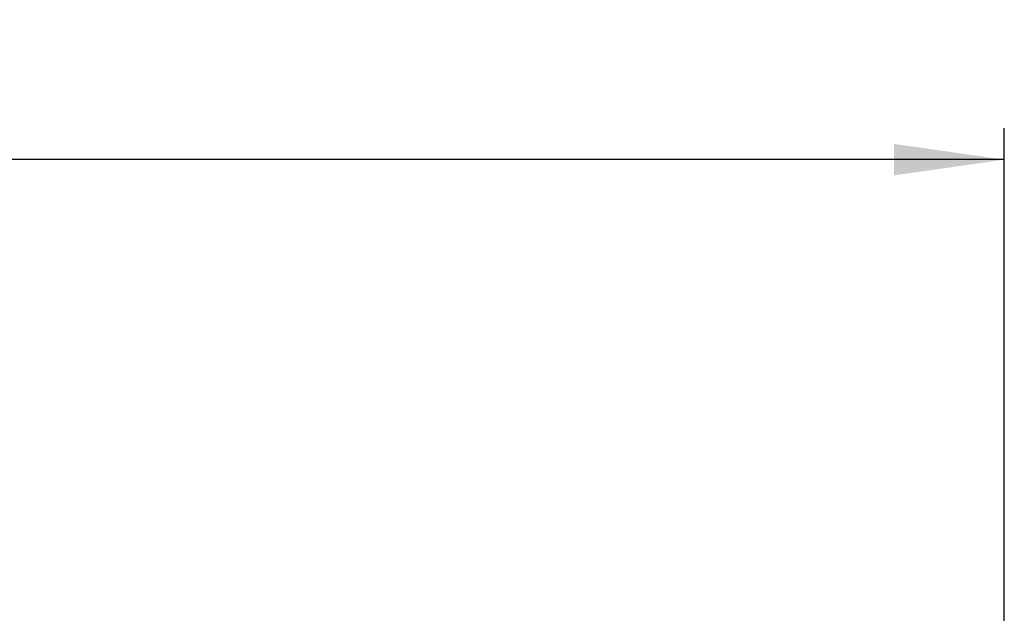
# Model space of a CAD drawing. Header units: millimetres. Extents: x 0 to 841, y 0 to 594.
# Tile 91 of 237: x 170 to 202, y 359 to 378. Entities that reach past the tile are written whole.
import ezdxf

# ---------------------------------------------------------------- set-up
doc = ezdxf.new("R2010")
doc.units = ezdxf.units.MM
doc.header["$LTSCALE"] = 46.255
doc.layers.get('0').update_dxf_attribs({"linetype": 'CONTINUOUS'})
doc.styles.get("Standard").update_dxf_attribs({"font": 'txt', "width": 0.85})
doc.dimstyles.new('DIMSTYLE_2', dxfattribs={"dimtxt": 3.5, "dimasz": 3.5, "dimexe": 1, "dimexo": 0.5, "dimgap": 0.875, "dimtad": 1, "dimdec": 1, "dimdsep": 46, "dimtxsty": 'STANDARD', "dimblk": '_FILLED', "dimblk1": '_FILLED', "dimblk2": '_FILLED', "dimcen": 0.09, "dimadec": 4, "dimazin": 2, "dimtp": 0.15, "dimtm": 0.15, "dimtfac": 1, "dimtdec": 1, "dimtofl": 0, "dimtmove": 0, "dimatfit": 3, "dimldrblk": '_FILLED', "dimfxl": 1, "dimtolj": 1, "dimarcsym": 0})

# ---------------------------------------------------------------- blocks, each defined once
blk = doc.blocks.new('_FILLED')
at = {"color": 0, "linetype": 'BYBLOCK'}
blk.add_solid([(0, 0), (-1, 0.1429), (-1, -0.1429)], dxfattribs=at)
blk = doc.blocks.new('*D1')
at = {"color": 2, "linetype": 'CONTINUOUS'}
for p, q in [((94.029, 350.267), (94.029, 374.172)), ((201.527, 344.964), (201.527, 374.172)), ((94.029, 373.172), (147.778, 373.172)), ((201.527, 373.172), (147.778, 373.172))]:
    blk.add_line(p, q, dxfattribs=at)
at = {"color": 2, "linetype": 'CONTINUOUS', "xscale": 3.5, "yscale": 3.5, "zscale": 3.5, "rotation": 180}
blk.add_blockref('_FILLED', (94.029, 373.172), dxfattribs=at)
at = {"color": 2, "linetype": 'CONTINUOUS', "xscale": 3.5, "yscale": 3.5, "zscale": 3.5}
blk.add_blockref('_FILLED', (201.527, 373.172), dxfattribs=at)
at = {"color": 2, "linetype": 'CONTINUOUS', "insert": (147.778, 377.547), "char_height": 3.5, "width": 18, "attachment_point": 2, "line_spacing_factor": 0.9}
blk.add_mtext('107.5', dxfattribs=at)

msp = doc.modelspace()

# ---------------------------------------------------------------- dimensions: what is measured, and where the dimension line sits
at = {"color": 2, "linetype": 'CONTINUOUS'}
dim = msp.add_linear_dim(base=(201.52703, 373.17218), p1=(94.02942, 349.76664), p2=(201.52703, 344.46408), dimstyle='DIMSTYLE_2', dxfattribs=at)
dim.commit()
dim.dimension.update_dxf_attribs({"geometry": '*D1', "text_midpoint": (147.27823, 373.17218), "dimtype": 160})

doc.saveas('drawing.dxf')
